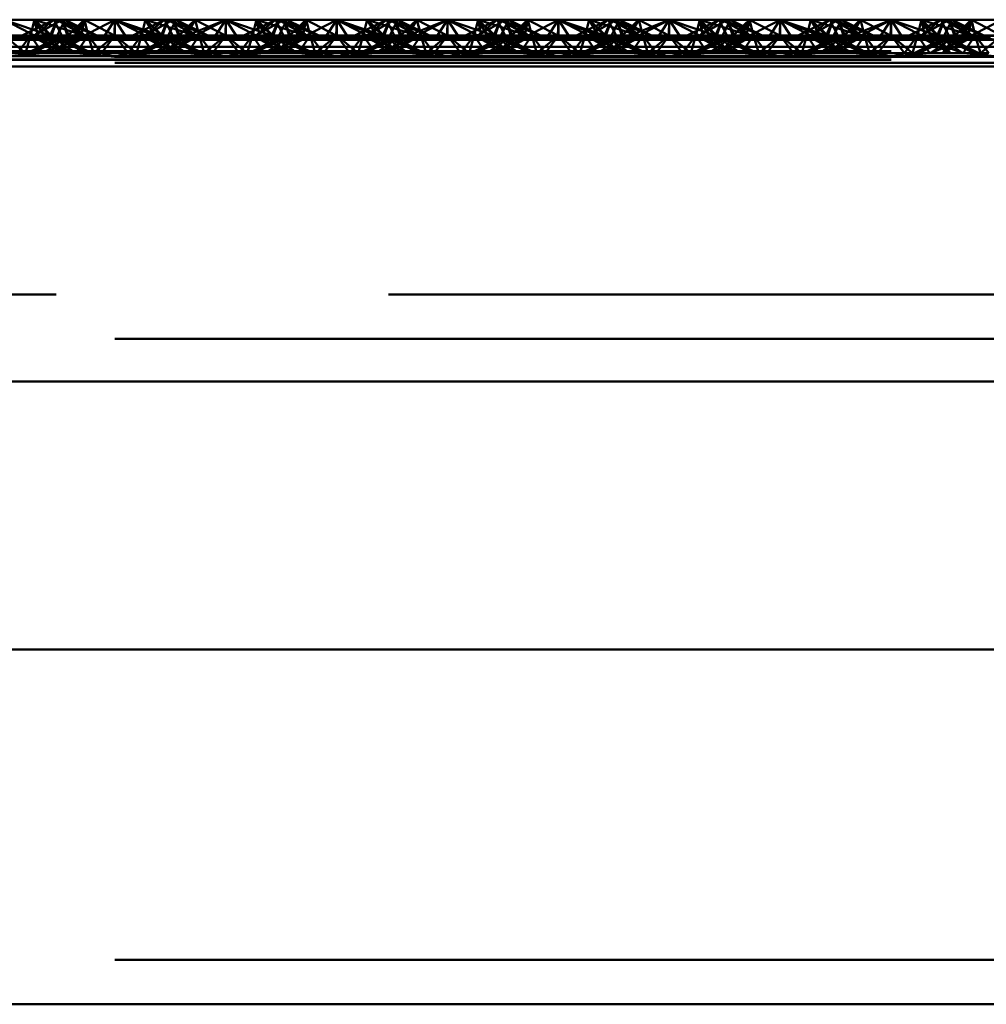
# Paper-space layout 'Layout1' of a CAD drawing. Extents: x -2 to 1033, y -36 to 596.
# Tile 174 of 256: x 373.79 to 375.97, y 439.59 to 441.8. Entities that reach past the tile are written whole.
import ezdxf

# ---------------------------------------------------------------- set-up
doc = ezdxf.new("R2010")
doc.units = 0
doc.linetypes.add('ACAD_ISO02W100', pattern=[15, 12, -3])
doc.linetypes.add('ACAD_ISO04W100', pattern=[30.5, 24, -3, 0.5, -3])
doc.layers.add('SS_ZEBRIKY', color=24, linetype='CONTINUOUS', lineweight=50)
doc.layers.add('SS_ZTUŽENÍ STĚNY', color=203, linetype='CONTINUOUS', lineweight=50)

psp = doc.layouts.get("Layout1")

# ---------------------------------------------------------------- linework, layer by layer
at = {"layer": 'SS_ZEBRIKY', "color": 3, "linetype": 'ACAD_ISO02W100', "ltscale": 0.25}
for p, q in [((373.7563, 441.8048), (373.833, 441.7648)), ((373.8253, 441.8048), (373.8163, 441.769)), ((373.8869, 441.8048), (373.8248, 441.769)), ((373.8248, 441.769), (373.8684, 441.8048)), ((373.8253, 441.8048), (373.833, 441.7648)), ((373.8253, 441.8048), (373.8466, 441.7682)), ((373.8253, 441.8048), (373.8634, 441.769)), ((373.8758, 441.8048), (373.8603, 441.769)), ((373.8758, 441.8048), (373.8634, 441.769)), ((373.8684, 441.8048), (373.8863, 441.769)), ((373.8758, 441.8048), (373.9369, 441.769)), ((373.8758, 441.8048), (373.9389, 441.769)), ((373.8758, 441.8048), (373.9658, 441.769)), ((373.8763, 441.769), (373.8942, 441.8048)), ((373.8869, 441.8048), (373.901, 441.769)), ((373.8869, 441.8048), (373.9024, 441.769)), ((373.9389, 441.769), (373.8942, 441.8048)), ((373.9658, 441.769), (373.8942, 441.8048)), ((373.9374, 441.8048), (373.901, 441.769)), ((373.9374, 441.8048), (373.9463, 441.769)), ((373.9374, 441.8048), (374.0053, 441.769)), ((374.0063, 441.8048), (374.0053, 441.769)), ((374.0063, 441.8048), (374.1099, 441.769)), ((374.0063, 441.8048), (374.0063, 441.769)), ((374.1184, 441.8048), (374.0469, 441.769)), ((374.0663, 441.769), (374.0753, 441.8048)), ((374.0743, 441.769), (374.1369, 441.8048)), ((374.0743, 441.769), (374.1184, 441.8048)), ((374.0748, 441.769), (374.1369, 441.8048)), ((374.0748, 441.769), (374.1184, 441.8048)), ((374.1099, 441.769), (374.0753, 441.8048)), ((374.1869, 441.769), (374.0753, 441.8048)), ((374.1103, 441.769), (374.1258, 441.8048)), ((374.1184, 441.8048), (374.1313, 441.779)), ((374.1869, 441.769), (374.1258, 441.8048)), ((374.2158, 441.769), (374.1258, 441.8048)), ((374.1263, 441.769), (374.1442, 441.8048)), ((374.1493, 441.769), (374.1369, 441.8048)), ((374.1401, 441.7966), (374.1369, 441.8048)), ((374.1524, 441.769), (374.1369, 441.8048)), ((374.1369, 441.8048), (374.1403, 441.797)), ((374.1493, 441.769), (374.1874, 441.8048)), ((374.1661, 441.7682), (374.2563, 441.8048)), ((374.1661, 441.7682), (374.1874, 441.8048)), ((374.1796, 441.7648), (374.2563, 441.8048)), ((374.1963, 441.769), (374.1874, 441.8048)), ((374.1936, 441.7801), (374.1874, 441.8048)), ((374.2563, 441.8048), (374.2303, 441.7648)), ((374.2563, 441.8048), (374.2824, 441.7648)), ((374.2563, 441.8048), (374.333, 441.7648)), ((374.2563, 441.8048), (374.2563, 441.769)), ((374.3253, 441.8048), (374.3163, 441.769)), ((374.3869, 441.8048), (374.3248, 441.769)), ((374.3248, 441.769), (374.3684, 441.8048)), ((374.3253, 441.8048), (374.333, 441.7648)), ((374.3253, 441.8048), (374.3466, 441.7682)), ((374.3253, 441.8048), (374.3634, 441.769)), ((374.3758, 441.8048), (374.3603, 441.769)), ((374.3758, 441.8048), (374.3634, 441.769)), ((374.3684, 441.8048), (374.3863, 441.769)), ((374.3758, 441.8048), (374.4369, 441.769)), ((374.3758, 441.8048), (374.4389, 441.769)), ((374.3758, 441.8048), (374.4658, 441.769)), ((374.3813, 441.779), (374.3942, 441.8048)), ((374.3869, 441.8048), (374.401, 441.769)), ((374.3869, 441.8048), (374.4024, 441.769)), ((374.4389, 441.769), (374.3942, 441.8048)), ((374.4658, 441.769), (374.3942, 441.8048)), ((374.4374, 441.8048), (374.401, 441.769)), ((374.4374, 441.8048), (374.4463, 441.769)), ((374.4374, 441.8048), (374.5053, 441.769)), ((374.5063, 441.8048), (374.5053, 441.769)), ((374.5063, 441.8048), (374.6099, 441.769)), ((374.5063, 441.8048), (374.5063, 441.769)), ((374.6184, 441.8048), (374.5469, 441.769)), ((374.5663, 441.769), (374.5753, 441.8048)), ((374.5743, 441.769), (374.6369, 441.8048)), ((374.5743, 441.769), (374.6184, 441.8048)), ((374.5748, 441.769), (374.6369, 441.8048)), ((374.5748, 441.769), (374.6184, 441.8048)), ((374.6099, 441.769), (374.5753, 441.8048)), ((374.6869, 441.769), (374.5753, 441.8048)), ((374.6103, 441.769), (374.6258, 441.8048)), ((374.6184, 441.8048), (374.6313, 441.779)), ((374.6869, 441.769), (374.6258, 441.8048)), ((374.7158, 441.769), (374.6258, 441.8048)), ((374.6263, 441.769), (374.6442, 441.8048)), ((374.6493, 441.769), (374.6369, 441.8048)), ((374.6401, 441.7966), (374.6369, 441.8048)), ((374.6524, 441.769), (374.6369, 441.8048)), ((374.6369, 441.8048), (374.6403, 441.797)), ((374.6493, 441.769), (374.6874, 441.8048)), ((374.6661, 441.7682), (374.7563, 441.8048)), ((374.6661, 441.7682), (374.6874, 441.8048)), ((374.6796, 441.7648), (374.7563, 441.8048)), ((374.6963, 441.769), (374.6874, 441.8048)), ((374.6936, 441.7801), (374.6874, 441.8048)), ((374.7563, 441.8048), (374.7303, 441.7648)), ((374.7563, 441.8048), (374.7824, 441.7648)), ((374.7563, 441.8048), (374.833, 441.7648)), ((374.7563, 441.8048), (374.7563, 441.769)), ((374.8253, 441.8048), (374.8163, 441.769)), ((374.8869, 441.8048), (374.8248, 441.769)), ((374.8248, 441.769), (374.8684, 441.8048)), ((374.8253, 441.8048), (374.833, 441.7648)), ((374.8253, 441.8048), (374.8466, 441.7682)), ((374.8253, 441.8048), (374.8634, 441.769)), ((374.8758, 441.8048), (374.8603, 441.769)), ((374.8758, 441.8048), (374.8634, 441.769)), ((374.8684, 441.8048), (374.8863, 441.769)), ((374.8758, 441.8048), (374.9369, 441.769)), ((374.8758, 441.8048), (374.9389, 441.769)), ((374.8758, 441.8048), (374.9658, 441.769)), ((374.8763, 441.769), (374.8942, 441.8048)), ((374.8869, 441.8048), (374.901, 441.769)), ((374.8869, 441.8048), (374.9024, 441.769)), ((374.9389, 441.769), (374.8942, 441.8048)), ((374.9658, 441.769), (374.8942, 441.8048)), ((374.9374, 441.8048), (374.901, 441.769)), ((374.9374, 441.8048), (374.9463, 441.769)), ((374.9374, 441.8048), (375.0053, 441.769)), ((375.0063, 441.8048), (375.0053, 441.769)), ((375.0063, 441.8048), (375.1099, 441.769)), ((375.0063, 441.8048), (375.0063, 441.769)), ((375.1184, 441.8048), (375.0469, 441.769)), ((375.0663, 441.769), (375.0753, 441.8048)), ((375.0743, 441.769), (375.1369, 441.8048)), ((375.0743, 441.769), (375.1184, 441.8048)), ((375.0748, 441.769), (375.1369, 441.8048)), ((375.0748, 441.769), (375.1184, 441.8048)), ((375.1099, 441.769), (375.0753, 441.8048)), ((375.1869, 441.769), (375.0753, 441.8048)), ((375.1103, 441.769), (375.1258, 441.8048)), ((375.1184, 441.8048), (375.1313, 441.779)), ((375.1869, 441.769), (375.1258, 441.8048)), ((375.2158, 441.769), (375.1258, 441.8048)), ((375.1263, 441.769), (375.1442, 441.8048)), ((375.1493, 441.769), (375.1369, 441.8048)), ((375.1401, 441.7966), (375.1369, 441.8048)), ((375.1524, 441.769), (375.1369, 441.8048)), ((375.1369, 441.8048), (375.1403, 441.797)), ((375.1493, 441.769), (375.1874, 441.8048)), ((375.1661, 441.7682), (375.2563, 441.8048)), ((375.1661, 441.7682), (375.1874, 441.8048)), ((375.1796, 441.7648), (375.2563, 441.8048)), ((375.1963, 441.769), (375.1874, 441.8048)), ((375.1936, 441.7801), (375.1874, 441.8048)), ((375.2563, 441.8048), (375.2303, 441.7648)), ((375.2563, 441.8048), (375.2824, 441.7648)), ((375.2563, 441.8048), (375.333, 441.7648)), ((375.2563, 441.8048), (375.2563, 441.769)), ((375.3253, 441.8048), (375.3163, 441.769)), ((375.3869, 441.8048), (375.3248, 441.769)), ((375.3248, 441.769), (375.3684, 441.8048)), ((375.3253, 441.8048), (375.333, 441.7648)), ((375.3253, 441.8048), (375.3466, 441.7682)), ((375.3253, 441.8048), (375.3634, 441.769)), ((375.3758, 441.8048), (375.3603, 441.769)), ((375.3758, 441.8048), (375.3634, 441.769)), ((375.3684, 441.8048), (375.3863, 441.769)), ((375.3758, 441.8048), (375.4369, 441.769)), ((375.3758, 441.8048), (375.4389, 441.769)), ((375.3758, 441.8048), (375.4658, 441.769)), ((375.3763, 441.769), (375.3942, 441.8048)), ((375.3869, 441.8048), (375.401, 441.769)), ((375.3869, 441.8048), (375.4024, 441.769)), ((375.4389, 441.769), (375.3942, 441.8048)), ((375.4658, 441.769), (375.3942, 441.8048)), ((375.4374, 441.8048), (375.401, 441.769)), ((375.4374, 441.8048), (375.4463, 441.769)), ((375.4374, 441.8048), (375.5053, 441.769)), ((375.5063, 441.8048), (375.5053, 441.769)), ((375.6099, 441.769), (375.5063, 441.8048)), ((375.5063, 441.8048), (375.5063, 441.769)), ((375.6184, 441.8048), (375.5469, 441.769)), ((375.5663, 441.769), (375.5753, 441.8048)), ((375.6369, 441.8048), (375.5743, 441.769)), ((375.5743, 441.769), (375.6184, 441.8048)), ((375.5748, 441.769), (375.6369, 441.8048)), ((375.5748, 441.769), (375.6184, 441.8048)), ((375.6099, 441.769), (375.5753, 441.8048)), ((375.6869, 441.769), (375.5753, 441.8048)), ((375.6103, 441.769), (375.6258, 441.8048)), ((375.6184, 441.8048), (375.6313, 441.779)), ((375.6869, 441.769), (375.6258, 441.8048)), ((375.7158, 441.769), (375.6258, 441.8048)), ((375.6263, 441.769), (375.6442, 441.8048)), ((375.6493, 441.769), (375.6369, 441.8048)), ((375.6401, 441.7966), (375.6369, 441.8048)), ((375.6369, 441.8048), (375.6403, 441.797)), ((375.6524, 441.769), (375.6369, 441.8048)), ((375.6493, 441.769), (375.6874, 441.8048)), ((375.6661, 441.7682), (375.7563, 441.8048)), ((375.6661, 441.7682), (375.6874, 441.8048)), ((375.6796, 441.7648), (375.7563, 441.8048)), ((375.6963, 441.769), (375.6874, 441.8048)), ((375.6936, 441.7801), (375.6874, 441.8048)), ((375.7563, 441.8048), (375.7303, 441.7648)), ((375.7824, 441.7648), (375.7563, 441.8048)), ((375.7563, 441.8048), (375.833, 441.7648)), ((375.7563, 441.769), (375.7563, 441.8048)), ((375.8253, 441.8048), (375.8163, 441.769)), ((375.8869, 441.8048), (375.8248, 441.769)), ((375.8248, 441.769), (375.8684, 441.8048)), ((375.833, 441.7648), (375.8253, 441.8048)), ((375.8253, 441.8048), (375.8466, 441.7682)), ((375.8253, 441.8048), (375.8634, 441.769)), ((375.8758, 441.8048), (375.8603, 441.769)), ((375.8758, 441.8048), (375.8634, 441.769)), ((375.8684, 441.8048), (375.8863, 441.769)), ((375.8758, 441.8048), (375.9369, 441.769)), ((375.8758, 441.8048), (375.9389, 441.769)), ((375.8758, 441.8048), (375.9658, 441.769)), ((375.8763, 441.769), (375.8942, 441.8048)), ((375.8869, 441.8048), (375.901, 441.769)), ((375.8869, 441.8048), (375.9024, 441.769)), ((375.9389, 441.769), (375.8942, 441.8048)), ((375.9658, 441.769), (375.8942, 441.8048)), ((375.9374, 441.8048), (375.901, 441.769)), ((375.9374, 441.8048), (375.9463, 441.769)), ((375.9374, 441.8048), (376.0053, 441.769)), ((373.8226, 441.7819), (373.8599, 441.769)), ((373.8393, 441.7903), (373.8599, 441.769)), ((373.8516, 441.7964), (373.9369, 441.769)), ((374.151, 441.769), (374.1401, 441.7966)), ((374.151, 441.769), (374.1728, 441.7905)), ((374.1963, 441.769), (374.1936, 441.7801)), ((374.3226, 441.7819), (374.3599, 441.769)), ((374.3393, 441.7903), (374.3599, 441.769)), ((374.3516, 441.7964), (374.4369, 441.769)), ((374.651, 441.769), (374.6401, 441.7966)), ((374.6403, 441.797), (374.6524, 441.769)), ((374.651, 441.769), (374.6728, 441.7905)), ((374.6963, 441.769), (374.6936, 441.7801)), ((374.8226, 441.7819), (374.8599, 441.769)), ((374.8393, 441.7903), (374.8599, 441.769)), ((374.8516, 441.7964), (374.9369, 441.769)), ((375.151, 441.769), (375.1401, 441.7966)), ((375.1403, 441.797), (375.1524, 441.769)), ((375.151, 441.769), (375.1728, 441.7905)), ((375.1963, 441.769), (375.1936, 441.7801)), ((375.3226, 441.7819), (375.3599, 441.769)), ((375.3393, 441.7903), (375.3599, 441.769)), ((375.3516, 441.7964), (375.4369, 441.769)), ((375.651, 441.769), (375.6401, 441.7966)), ((375.6403, 441.797), (375.6524, 441.769)), ((375.6728, 441.7905), (375.651, 441.769)), ((375.6963, 441.769), (375.6936, 441.7801)), ((375.8226, 441.7819), (375.8599, 441.769)), ((375.8393, 441.7903), (375.8599, 441.769)), ((375.8516, 441.7964), (375.9369, 441.769)), ((373.7563, 441.769), (373.8048, 441.729)), ((373.7563, 441.7595), (373.833, 441.7648)), ((373.8163, 441.769), (373.7863, 441.729)), ((373.8163, 441.769), (373.8048, 441.729)), ((373.8083, 441.729), (373.9024, 441.769)), ((373.8863, 441.769), (373.8083, 441.729)), ((373.8163, 441.769), (373.8344, 441.7424)), ((373.8163, 441.769), (373.8903, 441.729)), ((373.8163, 441.769), (373.8559, 441.7534)), ((373.9024, 441.769), (373.8183, 441.729)), ((373.8863, 441.769), (373.8183, 441.729)), ((373.833, 441.7648), (373.8466, 441.7682)), ((373.8448, 441.729), (373.9463, 441.769)), ((373.8448, 441.729), (373.9024, 441.769)), ((373.8634, 441.769), (373.8466, 441.7682)), ((373.8603, 441.769), (373.8903, 441.729)), ((373.8603, 441.769), (373.8713, 441.7613)), ((373.8603, 441.769), (373.9444, 441.729)), ((373.9543, 441.729), (373.8603, 441.769)), ((373.8713, 441.7613), (373.9179, 441.729)), ((373.9463, 441.769), (373.8724, 441.729)), ((373.9024, 441.769), (373.8724, 441.729)), ((373.8763, 441.769), (373.9444, 441.729)), ((373.8813, 441.7665), (373.8763, 441.769)), ((373.9543, 441.729), (373.8813, 441.7665)), ((373.9024, 441.769), (373.8993, 441.769)), ((373.9463, 441.769), (373.9024, 441.769)), ((373.9161, 441.7682), (374.0966, 441.7682)), ((373.9463, 441.769), (373.9192, 441.729)), ((373.9463, 441.769), (373.9579, 441.729)), ((373.9463, 441.769), (373.9764, 441.729)), ((374.0063, 441.769), (373.9463, 441.769)), ((374.0063, 441.769), (373.9579, 441.729)), ((373.9764, 441.729), (374.0063, 441.769)), ((374.0063, 441.769), (374.0363, 441.729)), ((374.0063, 441.769), (374.0548, 441.729)), ((374.0663, 441.769), (374.0063, 441.769)), ((374.0363, 441.729), (374.0663, 441.769)), ((374.0548, 441.729), (374.0663, 441.769)), ((374.1313, 441.7665), (374.0583, 441.729)), ((374.1382, 441.763), (374.0583, 441.729)), ((374.0663, 441.769), (374.0935, 441.729)), ((374.1403, 441.729), (374.0663, 441.769)), ((374.0663, 441.769), (374.1679, 441.729)), ((374.1103, 441.769), (374.0663, 441.769)), ((374.0683, 441.729), (374.1524, 441.769)), ((374.1363, 441.769), (374.0683, 441.729)), ((374.0948, 441.729), (374.1413, 441.7613)), ((374.1403, 441.729), (374.1103, 441.769)), ((374.1103, 441.769), (374.1679, 441.729)), ((374.1944, 441.729), (374.1103, 441.769)), ((374.1103, 441.769), (374.2043, 441.729)), ((374.1134, 441.769), (374.1103, 441.769)), ((374.1224, 441.729), (374.1963, 441.769)), ((374.1224, 441.729), (374.1524, 441.769)), ((374.1944, 441.729), (374.1263, 441.769)), ((374.2043, 441.729), (374.1263, 441.769)), ((374.1313, 441.779), (374.1363, 441.769)), ((374.1363, 441.769), (374.1313, 441.7665)), ((374.1524, 441.769), (374.1382, 441.763)), ((374.1413, 441.7613), (374.1524, 441.769)), ((374.1493, 441.769), (374.1661, 441.7682)), ((374.1568, 441.7534), (374.1963, 441.769)), ((374.1661, 441.7682), (374.1796, 441.7648)), ((374.1783, 441.7424), (374.1963, 441.769)), ((374.1796, 441.7648), (374.2563, 441.7595)), ((374.2079, 441.729), (374.1963, 441.769)), ((374.1963, 441.769), (374.2264, 441.729)), ((374.2079, 441.729), (374.2563, 441.769)), ((374.2563, 441.769), (374.2264, 441.729)), ((374.2303, 441.7648), (374.2563, 441.7595)), ((374.2563, 441.769), (374.2863, 441.729)), ((374.2563, 441.769), (374.3048, 441.729)), ((374.2563, 441.7595), (374.333, 441.7648)), ((374.2824, 441.7648), (374.2563, 441.7595)), ((374.3163, 441.769), (374.2863, 441.729)), ((374.3163, 441.769), (374.3048, 441.729)), ((374.3083, 441.729), (374.4024, 441.769)), ((374.3863, 441.769), (374.3083, 441.729)), ((374.3163, 441.769), (374.3344, 441.7424)), ((374.3163, 441.769), (374.3903, 441.729)), ((374.3163, 441.769), (374.3559, 441.7534)), ((374.4024, 441.769), (374.3183, 441.729)), ((374.3863, 441.769), (374.3183, 441.729)), ((374.333, 441.7648), (374.3466, 441.7682)), ((374.3448, 441.729), (374.4463, 441.769)), ((374.3448, 441.729), (374.4024, 441.769)), ((374.3634, 441.769), (374.3466, 441.7682)), ((374.3603, 441.769), (374.3903, 441.729)), ((374.3603, 441.769), (374.3713, 441.7613)), ((374.3603, 441.769), (374.4444, 441.729)), ((374.3745, 441.763), (374.3603, 441.769)), ((374.3713, 441.7613), (374.4179, 441.729)), ((374.4463, 441.769), (374.3724, 441.729)), ((374.4024, 441.769), (374.3724, 441.729)), ((374.4543, 441.729), (374.3745, 441.763)), ((374.3763, 441.769), (374.3813, 441.779)), ((374.3763, 441.769), (374.4444, 441.729)), ((374.3813, 441.7665), (374.3763, 441.769)), ((374.4543, 441.729), (374.3813, 441.7665)), ((374.4024, 441.769), (374.3993, 441.769)), ((374.4463, 441.769), (374.4024, 441.769)), ((374.4161, 441.7682), (374.5966, 441.7682)), ((374.4463, 441.769), (374.4192, 441.729)), ((374.4463, 441.769), (374.4579, 441.729)), ((374.4463, 441.769), (374.4764, 441.729)), ((374.5063, 441.769), (374.4463, 441.769)), ((374.5063, 441.769), (374.4579, 441.729)), ((374.4764, 441.729), (374.5063, 441.769)), ((374.5063, 441.769), (374.5363, 441.729)), ((374.5063, 441.769), (374.5548, 441.729)), ((374.5663, 441.769), (374.5063, 441.769)), ((374.5363, 441.729), (374.5663, 441.769)), ((374.5548, 441.729), (374.5663, 441.769)), ((374.6524, 441.769), (374.5583, 441.729)), ((374.6313, 441.7665), (374.5583, 441.729)), ((374.5663, 441.769), (374.5935, 441.729)), ((374.6403, 441.729), (374.5663, 441.769)), ((374.5663, 441.769), (374.6679, 441.729)), ((374.6103, 441.769), (374.5663, 441.769)), ((374.5683, 441.729), (374.6524, 441.769)), ((374.6363, 441.769), (374.5683, 441.729)), ((374.5948, 441.729), (374.6413, 441.7613)), ((374.6403, 441.729), (374.6103, 441.769)), ((374.6103, 441.769), (374.6679, 441.729)), ((374.6944, 441.729), (374.6103, 441.769)), ((374.6103, 441.769), (374.7043, 441.729)), ((374.6134, 441.769), (374.6103, 441.769)), ((374.6224, 441.729), (374.6963, 441.769)), ((374.6224, 441.729), (374.6524, 441.769)), ((374.6944, 441.729), (374.6263, 441.769)), ((374.7043, 441.729), (374.6263, 441.769)), ((374.6313, 441.779), (374.6363, 441.769)), ((374.6363, 441.769), (374.6313, 441.7665)), ((374.6413, 441.7613), (374.6524, 441.769)), ((374.6661, 441.7682), (374.6493, 441.769)), ((374.6568, 441.7534), (374.6963, 441.769)), ((374.6796, 441.7648), (374.6661, 441.7682)), ((374.6783, 441.7424), (374.6963, 441.769)), ((374.7563, 441.7595), (374.6796, 441.7648)), ((374.7079, 441.729), (374.6963, 441.769)), ((374.6963, 441.769), (374.7264, 441.729)), ((374.7079, 441.729), (374.7563, 441.769)), ((374.7563, 441.769), (374.7264, 441.729)), ((374.7303, 441.7648), (374.7563, 441.7595)), ((374.7563, 441.769), (374.7863, 441.729)), ((374.7563, 441.769), (374.8048, 441.729)), ((374.7563, 441.7595), (374.833, 441.7648)), ((374.7824, 441.7648), (374.7563, 441.7595)), ((374.8163, 441.769), (374.7863, 441.729)), ((374.8163, 441.769), (374.8048, 441.729)), ((374.8083, 441.729), (374.9024, 441.769)), ((374.8863, 441.769), (374.8083, 441.729)), ((374.8163, 441.769), (374.8344, 441.7424)), ((374.8163, 441.769), (374.8903, 441.729)), ((374.8163, 441.769), (374.8559, 441.7534)), ((374.9024, 441.769), (374.8183, 441.729)), ((374.8863, 441.769), (374.8183, 441.729)), ((374.833, 441.7648), (374.8466, 441.7682)), ((374.8448, 441.729), (374.9463, 441.769)), ((374.8448, 441.729), (374.9024, 441.769)), ((374.8634, 441.769), (374.8466, 441.7682)), ((374.8603, 441.769), (374.8903, 441.729)), ((374.8603, 441.769), (374.8713, 441.7613)), ((374.8603, 441.769), (374.9444, 441.729)), ((374.8745, 441.763), (374.8603, 441.769)), ((374.8713, 441.7613), (374.9179, 441.729)), ((374.9463, 441.769), (374.8724, 441.729)), ((374.9024, 441.769), (374.8724, 441.729)), ((374.9543, 441.729), (374.8745, 441.763)), ((374.8763, 441.769), (374.9444, 441.729)), ((374.8813, 441.7665), (374.8763, 441.769)), ((374.9543, 441.729), (374.8813, 441.7665)), ((374.9024, 441.769), (374.8993, 441.769)), ((374.9463, 441.769), (374.9024, 441.769)), ((374.9161, 441.7682), (375.0966, 441.7682)), ((374.9463, 441.769), (374.9192, 441.729)), ((374.9463, 441.769), (374.9579, 441.729)), ((374.9463, 441.769), (374.9764, 441.729)), ((375.0063, 441.769), (374.9463, 441.769)), ((375.0063, 441.769), (374.9579, 441.729)), ((374.9764, 441.729), (375.0063, 441.769)), ((375.0063, 441.769), (375.0363, 441.729)), ((375.0063, 441.769), (375.0548, 441.729)), ((375.0663, 441.769), (375.0063, 441.769)), ((375.0363, 441.729), (375.0663, 441.769)), ((375.0548, 441.729), (375.0663, 441.769)), ((375.1313, 441.7665), (375.0583, 441.729)), ((375.1382, 441.763), (375.0583, 441.729)), ((375.0663, 441.769), (375.0935, 441.729)), ((375.1403, 441.729), (375.0663, 441.769)), ((375.0663, 441.769), (375.1679, 441.729)), ((375.1103, 441.769), (375.0663, 441.769)), ((375.0683, 441.729), (375.1524, 441.769)), ((375.1363, 441.769), (375.0683, 441.729)), ((375.0948, 441.729), (375.1413, 441.7613)), ((375.1403, 441.729), (375.1103, 441.769)), ((375.1103, 441.769), (375.1679, 441.729)), ((375.1944, 441.729), (375.1103, 441.769)), ((375.1103, 441.769), (375.2043, 441.729)), ((375.1134, 441.769), (375.1103, 441.769)), ((375.1224, 441.729), (375.1963, 441.769)), ((375.1224, 441.729), (375.1524, 441.769)), ((375.1944, 441.729), (375.1263, 441.769)), ((375.2043, 441.729), (375.1263, 441.769)), ((375.1313, 441.779), (375.1363, 441.769)), ((375.1363, 441.769), (375.1313, 441.7665)), ((375.1524, 441.769), (375.1382, 441.763)), ((375.1413, 441.7613), (375.1524, 441.769)), ((375.1493, 441.769), (375.1661, 441.7682)), ((375.1568, 441.7534), (375.1963, 441.769)), ((375.1661, 441.7682), (375.1796, 441.7648)), ((375.1783, 441.7424), (375.1963, 441.769)), ((375.1796, 441.7648), (375.2563, 441.7595)), ((375.2079, 441.729), (375.1963, 441.769)), ((375.1963, 441.769), (375.2264, 441.729)), ((375.2079, 441.729), (375.2563, 441.769)), ((375.2563, 441.769), (375.2264, 441.729)), ((375.2303, 441.7648), (375.2563, 441.7595)), ((375.2563, 441.769), (375.2863, 441.729)), ((375.2563, 441.769), (375.3048, 441.729)), ((375.2563, 441.7595), (375.333, 441.7648)), ((375.2824, 441.7648), (375.2563, 441.7595)), ((375.2863, 441.729), (375.3163, 441.769)), ((375.3163, 441.769), (375.3048, 441.729)), ((375.3083, 441.729), (375.4024, 441.769)), ((375.3863, 441.769), (375.3083, 441.729)), ((375.3163, 441.769), (375.3344, 441.7424)), ((375.3163, 441.769), (375.3903, 441.729)), ((375.3163, 441.769), (375.3559, 441.7534)), ((375.4024, 441.769), (375.3183, 441.729)), ((375.3863, 441.769), (375.3183, 441.729)), ((375.333, 441.7648), (375.3466, 441.7682)), ((375.3448, 441.729), (375.4463, 441.769)), ((375.3448, 441.729), (375.4024, 441.769)), ((375.3634, 441.769), (375.3466, 441.7682)), ((375.3603, 441.769), (375.3903, 441.729)), ((375.3603, 441.769), (375.3713, 441.7613)), ((375.3603, 441.769), (375.4444, 441.729)), ((375.3745, 441.763), (375.3603, 441.769)), ((375.3713, 441.7613), (375.4179, 441.729)), ((375.4463, 441.769), (375.3724, 441.729)), ((375.4024, 441.769), (375.3724, 441.729)), ((375.4543, 441.729), (375.3745, 441.763)), ((375.3763, 441.769), (375.4444, 441.729)), ((375.3813, 441.7665), (375.3763, 441.769)), ((375.4543, 441.729), (375.3813, 441.7665)), ((375.4024, 441.769), (375.3993, 441.769)), ((375.4463, 441.769), (375.4024, 441.769)), ((375.4161, 441.7682), (375.5966, 441.7682)), ((375.4463, 441.769), (375.4192, 441.729)), ((375.4463, 441.769), (375.4579, 441.729)), ((375.4463, 441.769), (375.4764, 441.729)), ((375.5063, 441.769), (375.4463, 441.769)), ((375.5063, 441.769), (375.4579, 441.729)), ((375.4764, 441.729), (375.5063, 441.769)), ((375.5363, 441.729), (375.5063, 441.769)), ((375.5548, 441.729), (375.5063, 441.769)), ((375.5663, 441.769), (375.5063, 441.769)), ((375.5363, 441.729), (375.5663, 441.769)), ((375.5548, 441.729), (375.5663, 441.769)), ((375.6313, 441.7665), (375.5583, 441.729)), ((375.6382, 441.763), (375.5583, 441.729)), ((375.5663, 441.769), (375.5935, 441.729)), ((375.6403, 441.729), (375.5663, 441.769)), ((375.5663, 441.769), (375.6679, 441.729)), ((375.6103, 441.769), (375.5663, 441.769)), ((375.5683, 441.729), (375.6524, 441.769)), ((375.5683, 441.729), (375.6363, 441.769)), ((375.5948, 441.729), (375.6413, 441.7613)), ((375.6403, 441.729), (375.6103, 441.769)), ((375.6103, 441.769), (375.6679, 441.729)), ((375.6944, 441.729), (375.6103, 441.769)), ((375.6103, 441.769), (375.7043, 441.729)), ((375.6134, 441.769), (375.6103, 441.769)), ((375.6224, 441.729), (375.6963, 441.769)), ((375.6224, 441.729), (375.6524, 441.769)), ((375.6944, 441.729), (375.6263, 441.769)), ((375.7043, 441.729), (375.6263, 441.769)), ((375.6313, 441.779), (375.6363, 441.769)), ((375.6363, 441.769), (375.6313, 441.7665)), ((375.6524, 441.769), (375.6382, 441.763)), ((375.6413, 441.7613), (375.6524, 441.769)), ((375.6493, 441.769), (375.6661, 441.7682)), ((375.6568, 441.7534), (375.6963, 441.769)), ((375.6661, 441.7682), (375.6796, 441.7648)), ((375.6783, 441.7424), (375.6963, 441.769)), ((375.6796, 441.7648), (375.7563, 441.7595)), ((375.7079, 441.729), (375.6963, 441.769)), ((375.6963, 441.769), (375.7264, 441.729)), ((375.7079, 441.729), (375.7563, 441.769)), ((375.7264, 441.729), (375.7563, 441.769)), ((375.7303, 441.7648), (375.7563, 441.7595)), ((375.7563, 441.769), (375.7863, 441.729)), ((375.7563, 441.769), (375.8048, 441.729)), ((375.7563, 441.7595), (375.833, 441.7648)), ((375.7563, 441.7595), (375.7824, 441.7648)), ((375.7863, 441.729), (375.8163, 441.769)), ((375.8048, 441.729), (375.8163, 441.769)), ((375.8083, 441.729), (375.9024, 441.769)), ((375.8863, 441.769), (375.8083, 441.729)), ((375.8163, 441.769), (375.8344, 441.7424)), ((375.8163, 441.769), (375.8903, 441.729)), ((375.8163, 441.769), (375.8559, 441.7534)), ((375.9024, 441.769), (375.8183, 441.729)), ((375.8863, 441.769), (375.8183, 441.729)), ((375.833, 441.7648), (375.8466, 441.7682)), ((375.8448, 441.729), (375.9463, 441.769)), ((375.8448, 441.729), (375.9024, 441.769)), ((375.8634, 441.769), (375.8466, 441.7682)), ((375.8603, 441.769), (375.8903, 441.729)), ((375.8603, 441.769), (375.8713, 441.7613)), ((375.8603, 441.769), (375.9444, 441.729)), ((375.8745, 441.763), (375.8603, 441.769)), ((375.8713, 441.7613), (375.9179, 441.729)), ((375.9463, 441.769), (375.8724, 441.729)), ((375.9024, 441.769), (375.8724, 441.729)), ((375.9543, 441.729), (375.8745, 441.763)), ((375.8763, 441.769), (375.9444, 441.729)), ((375.8813, 441.7665), (375.8763, 441.769)), ((375.9543, 441.729), (375.8813, 441.7665)), ((375.9024, 441.769), (375.8993, 441.769)), ((375.9463, 441.769), (375.9024, 441.769)), ((375.9161, 441.7682), (376.0966, 441.7682)), ((375.9192, 441.729), (375.9463, 441.769)), ((375.9463, 441.769), (375.9579, 441.729)), ((375.9764, 441.729), (375.9463, 441.769)), ((376.0063, 441.769), (375.9463, 441.769)), ((375.9579, 441.729), (376.0063, 441.769)), ((373.8344, 441.7424), (373.8435, 441.729)), ((373.8559, 441.7534), (373.9179, 441.729)), ((374.0948, 441.729), (374.1568, 441.7534)), ((374.1692, 441.729), (374.1783, 441.7424)), ((374.3344, 441.7424), (374.3435, 441.729)), ((374.3559, 441.7534), (374.4179, 441.729)), ((374.5948, 441.729), (374.6568, 441.7534)), ((374.6692, 441.729), (374.6783, 441.7424)), ((374.8344, 441.7424), (374.8435, 441.729)), ((374.8559, 441.7534), (374.9179, 441.729)), ((375.0948, 441.729), (375.1568, 441.7534)), ((375.1692, 441.729), (375.1783, 441.7424)), ((375.3344, 441.7424), (375.3435, 441.729)), ((375.3559, 441.7534), (375.4179, 441.729)), ((375.5948, 441.729), (375.6568, 441.7534)), ((375.6692, 441.729), (375.6783, 441.7424)), ((375.8344, 441.7424), (375.8435, 441.729)), ((375.8559, 441.7534), (375.9179, 441.729)), ((369.0063, 441.734), (377.0063, 441.734)), ((377.0063, 441.7214), (369.0063, 441.7214)), ((369.0063, 441.715), (377.0063, 441.715)), ((369.0063, 441.714), (377.0063, 441.714)), ((373.5935, 441.729), (373.9192, 441.729)), ((373.7563, 441.7214), (373.8435, 441.729)), ((373.9192, 441.729), (374.0063, 441.7214)), ((373.9192, 441.729), (373.9764, 441.729)), ((373.9764, 441.729), (374.0063, 441.7214)), ((373.9764, 441.729), (374.0363, 441.729)), ((374.0935, 441.729), (374.0063, 441.7214)), ((374.0063, 441.7214), (374.0363, 441.729)), ((374.0363, 441.729), (374.0935, 441.729)), ((374.0935, 441.729), (374.4192, 441.729)), ((374.2563, 441.7214), (374.1692, 441.729)), ((374.2264, 441.729), (374.2563, 441.7214)), ((374.2563, 441.7214), (374.3435, 441.729)), ((374.2863, 441.729), (374.2563, 441.7214)), ((374.4192, 441.729), (374.5063, 441.7214)), ((374.4192, 441.729), (374.4764, 441.729)), ((374.4764, 441.729), (374.5063, 441.7214)), ((374.4764, 441.729), (374.5363, 441.729)), ((374.5935, 441.729), (374.5063, 441.7214)), ((374.5063, 441.7214), (374.5363, 441.729)), ((374.5363, 441.729), (374.5935, 441.729)), ((374.5935, 441.729), (374.9192, 441.729)), ((374.7563, 441.7214), (374.6692, 441.729)), ((374.7264, 441.729), (374.7563, 441.7214)), ((374.7563, 441.7214), (374.8435, 441.729)), ((374.7863, 441.729), (374.7563, 441.7214)), ((374.9192, 441.729), (375.0063, 441.7214)), ((374.9192, 441.729), (374.9764, 441.729)), ((374.9764, 441.729), (375.0063, 441.7214)), ((374.9764, 441.729), (375.0363, 441.729)), ((375.0935, 441.729), (375.0063, 441.7214)), ((375.0063, 441.7214), (375.0363, 441.729)), ((375.0363, 441.729), (375.0935, 441.729)), ((375.0935, 441.729), (375.4192, 441.729)), ((375.2563, 441.7214), (375.1692, 441.729)), ((375.2264, 441.729), (375.2563, 441.7214)), ((375.2563, 441.7214), (375.3435, 441.729)), ((375.2863, 441.729), (375.2563, 441.7214)), ((375.4192, 441.729), (375.5063, 441.7214)), ((375.4192, 441.729), (375.4764, 441.729)), ((375.5063, 441.7214), (375.4764, 441.729)), ((375.4764, 441.729), (375.5363, 441.729)), ((375.5935, 441.729), (375.5063, 441.7214)), ((375.5063, 441.7214), (375.5363, 441.729)), ((375.5363, 441.729), (375.5935, 441.729)), ((375.5935, 441.729), (375.9192, 441.729)), ((375.7563, 441.7214), (375.6692, 441.729)), ((375.7264, 441.729), (375.7563, 441.7214)), ((375.7563, 441.7214), (375.8435, 441.729)), ((375.7563, 441.7214), (375.7863, 441.729)), ((375.9192, 441.729), (376.0063, 441.7214)), ((375.9192, 441.729), (375.9764, 441.729)), ((377.0063, 441.7073), (369.0063, 441.7073))]:
    psp.add_line(p, q, dxfattribs=at)
at = {"layer": 'SS_ZEBRIKY', "color": 7, "linetype": 'Continuous', "ltscale": 0.25}
for p, q in [((373.7563, 441.8048), (373.8226, 441.7819)), ((373.8253, 441.8048), (373.7563, 441.8048)), ((373.8684, 441.8048), (373.7969, 441.769)), ((373.8869, 441.8048), (373.8243, 441.769)), ((373.8243, 441.769), (373.8684, 441.8048)), ((373.8253, 441.8048), (373.8393, 441.7903)), ((373.8253, 441.8048), (373.8516, 441.7964)), ((373.8684, 441.8048), (373.8253, 441.8048)), ((373.8869, 441.8048), (373.8684, 441.8048)), ((373.8993, 441.769), (373.8869, 441.8048)), ((373.9374, 441.8048), (373.8869, 441.8048)), ((373.8993, 441.769), (373.9374, 441.8048)), ((373.9161, 441.7682), (373.9374, 441.8048)), ((373.9296, 441.7648), (374.0063, 441.8048)), ((373.9374, 441.8048), (373.9296, 441.7648)), ((374.0063, 441.8048), (373.9374, 441.8048)), ((374.0063, 441.8048), (373.9803, 441.7648)), ((374.0324, 441.7648), (374.0063, 441.8048)), ((374.0063, 441.8048), (374.083, 441.7648)), ((374.0063, 441.8048), (374.0966, 441.7682)), ((374.0753, 441.8048), (374.0063, 441.8048)), ((374.0753, 441.8048), (374.0966, 441.7682)), ((374.0753, 441.8048), (374.1134, 441.769)), ((374.1258, 441.8048), (374.0753, 441.8048)), ((374.1258, 441.8048), (374.1134, 441.769)), ((374.1258, 441.8048), (374.1889, 441.769)), ((374.1442, 441.8048), (374.1258, 441.8048)), ((374.1442, 441.8048), (374.1889, 441.769)), ((374.2158, 441.769), (374.1442, 441.8048)), ((374.1874, 441.8048), (374.1442, 441.8048)), ((374.1728, 441.7905), (374.1874, 441.8048)), ((374.1874, 441.8048), (374.2553, 441.769)), ((374.2563, 441.8048), (374.1874, 441.8048)), ((374.2553, 441.769), (374.2563, 441.8048)), ((374.2563, 441.8048), (374.3226, 441.7819)), ((374.3253, 441.8048), (374.2563, 441.8048)), ((374.3684, 441.8048), (374.2969, 441.769)), ((374.3869, 441.8048), (374.3243, 441.769)), ((374.3243, 441.769), (374.3684, 441.8048)), ((374.3253, 441.8048), (374.3393, 441.7903)), ((374.3253, 441.8048), (374.3516, 441.7964)), ((374.3684, 441.8048), (374.3253, 441.8048)), ((374.3869, 441.8048), (374.3684, 441.8048)), ((374.3993, 441.769), (374.3869, 441.8048)), ((374.4374, 441.8048), (374.3869, 441.8048)), ((374.3993, 441.769), (374.4374, 441.8048)), ((374.4161, 441.7682), (374.4374, 441.8048)), ((374.4296, 441.7648), (374.5063, 441.8048)), ((374.4296, 441.7648), (374.4374, 441.8048)), ((374.5063, 441.8048), (374.4374, 441.8048)), ((374.5063, 441.8048), (374.4803, 441.7648)), ((374.5324, 441.7648), (374.5063, 441.8048)), ((374.5063, 441.8048), (374.583, 441.7648)), ((374.5063, 441.8048), (374.5966, 441.7682)), ((374.5753, 441.8048), (374.5063, 441.8048)), ((374.5753, 441.8048), (374.5966, 441.7682)), ((374.5753, 441.8048), (374.6134, 441.769)), ((374.6258, 441.8048), (374.5753, 441.8048)), ((374.6258, 441.8048), (374.6134, 441.769)), ((374.6258, 441.8048), (374.6889, 441.769)), ((374.6442, 441.8048), (374.6258, 441.8048)), ((374.6442, 441.8048), (374.6889, 441.769)), ((374.7158, 441.769), (374.6442, 441.8048)), ((374.6874, 441.8048), (374.6442, 441.8048)), ((374.6728, 441.7905), (374.6874, 441.8048)), ((374.6874, 441.8048), (374.7553, 441.769)), ((374.7563, 441.8048), (374.6874, 441.8048)), ((374.7553, 441.769), (374.7563, 441.8048)), ((374.7563, 441.8048), (374.8226, 441.7819)), ((374.8253, 441.8048), (374.7563, 441.8048)), ((374.8684, 441.8048), (374.7969, 441.769)), ((374.8869, 441.8048), (374.8243, 441.769)), ((374.8243, 441.769), (374.8684, 441.8048)), ((374.8253, 441.8048), (374.8393, 441.7903)), ((374.8253, 441.8048), (374.8516, 441.7964)), ((374.8684, 441.8048), (374.8253, 441.8048)), ((374.8869, 441.8048), (374.8684, 441.8048)), ((374.8993, 441.769), (374.8869, 441.8048)), ((374.9374, 441.8048), (374.8869, 441.8048)), ((374.8993, 441.769), (374.9374, 441.8048)), ((374.9161, 441.7682), (374.9374, 441.8048)), ((374.9296, 441.7648), (375.0063, 441.8048)), ((374.9296, 441.7648), (374.9374, 441.8048)), ((375.0063, 441.8048), (374.9374, 441.8048)), ((375.0063, 441.8048), (374.9803, 441.7648)), ((375.0324, 441.7648), (375.0063, 441.8048)), ((375.0063, 441.8048), (375.083, 441.7648)), ((375.0063, 441.8048), (375.0966, 441.7682)), ((375.0753, 441.8048), (375.0063, 441.8048)), ((375.0753, 441.8048), (375.0966, 441.7682)), ((375.0753, 441.8048), (375.1134, 441.769)), ((375.1258, 441.8048), (375.0753, 441.8048)), ((375.1258, 441.8048), (375.1134, 441.769)), ((375.1258, 441.8048), (375.1889, 441.769)), ((375.1442, 441.8048), (375.1258, 441.8048)), ((375.1442, 441.8048), (375.1889, 441.769)), ((375.2158, 441.769), (375.1442, 441.8048)), ((375.1874, 441.8048), (375.1442, 441.8048)), ((375.1728, 441.7905), (375.1874, 441.8048)), ((375.1874, 441.8048), (375.2553, 441.769)), ((375.2563, 441.8048), (375.1874, 441.8048)), ((375.2553, 441.769), (375.2563, 441.8048)), ((375.2563, 441.8048), (375.3226, 441.7819)), ((375.3253, 441.8048), (375.2563, 441.8048)), ((375.3684, 441.8048), (375.2969, 441.769)), ((375.3869, 441.8048), (375.3243, 441.769)), ((375.3243, 441.769), (375.3684, 441.8048)), ((375.3253, 441.8048), (375.3393, 441.7903)), ((375.3253, 441.8048), (375.3516, 441.7964)), ((375.3684, 441.8048), (375.3253, 441.8048)), ((375.3869, 441.8048), (375.3684, 441.8048)), ((375.3993, 441.769), (375.3869, 441.8048)), ((375.4374, 441.8048), (375.3869, 441.8048)), ((375.3993, 441.769), (375.4374, 441.8048)), ((375.4161, 441.7682), (375.4374, 441.8048)), ((375.4296, 441.7648), (375.5063, 441.8048)), ((375.4296, 441.7648), (375.4374, 441.8048)), ((375.5063, 441.8048), (375.4374, 441.8048)), ((375.4803, 441.7648), (375.5063, 441.8048)), ((375.5324, 441.7648), (375.5063, 441.8048)), ((375.5063, 441.8048), (375.583, 441.7648)), ((375.5063, 441.8048), (375.5966, 441.7682)), ((375.5753, 441.8048), (375.5063, 441.8048)), ((375.5753, 441.8048), (375.5966, 441.7682)), ((375.5753, 441.8048), (375.6134, 441.769)), ((375.6258, 441.8048), (375.5753, 441.8048)), ((375.6258, 441.8048), (375.6134, 441.769)), ((375.6258, 441.8048), (375.6889, 441.769)), ((375.6442, 441.8048), (375.6258, 441.8048)), ((375.6442, 441.8048), (375.6889, 441.769)), ((375.7158, 441.769), (375.6442, 441.8048)), ((375.6874, 441.8048), (375.6442, 441.8048)), ((375.6874, 441.8048), (375.6728, 441.7905)), ((375.7553, 441.769), (375.6874, 441.8048)), ((375.7563, 441.8048), (375.6874, 441.8048)), ((375.7553, 441.769), (375.7563, 441.8048)), ((375.7563, 441.8048), (375.8226, 441.7819)), ((375.8253, 441.8048), (375.7563, 441.8048)), ((375.8684, 441.8048), (375.7969, 441.769)), ((375.8243, 441.769), (375.8869, 441.8048)), ((375.8243, 441.769), (375.8684, 441.8048)), ((375.8253, 441.8048), (375.8393, 441.7903)), ((375.8253, 441.8048), (375.8516, 441.7964)), ((375.8684, 441.8048), (375.8253, 441.8048)), ((375.8869, 441.8048), (375.8684, 441.8048)), ((375.8993, 441.769), (375.8869, 441.8048)), ((375.9374, 441.8048), (375.8869, 441.8048)), ((375.8993, 441.769), (375.9374, 441.8048)), ((375.9161, 441.7682), (375.9374, 441.8048)), ((375.9296, 441.7648), (376.0063, 441.8048)), ((375.9296, 441.7648), (375.9374, 441.8048)), ((376.0063, 441.8048), (375.9374, 441.8048)), ((377.0063, 441.7595), (373.5063, 441.7595)), ((373.583, 441.7648), (373.9296, 441.7648)), ((373.5966, 441.7682), (373.9161, 441.7682)), ((373.8993, 441.769), (373.6134, 441.769)), ((373.9161, 441.7682), (373.8993, 441.769)), ((373.9161, 441.7682), (373.9296, 441.7648)), ((373.9296, 441.7648), (374.0063, 441.7595)), ((373.9296, 441.7648), (373.9803, 441.7648)), ((373.9803, 441.7648), (374.0063, 441.7595)), ((373.9803, 441.7648), (374.0324, 441.7648)), ((374.0063, 441.7595), (374.083, 441.7648)), ((374.0063, 441.7595), (374.0324, 441.7648)), ((374.0324, 441.7648), (374.083, 441.7648)), ((374.083, 441.7648), (374.0966, 441.7682)), ((374.083, 441.7648), (374.4296, 441.7648)), ((374.0966, 441.7682), (374.1134, 441.769)), ((374.0966, 441.7682), (374.4161, 441.7682)), ((374.3993, 441.769), (374.1134, 441.769)), ((374.4161, 441.7682), (374.3993, 441.769)), ((374.4161, 441.7682), (374.4296, 441.7648)), ((374.4296, 441.7648), (374.5063, 441.7595)), ((374.4296, 441.7648), (374.4803, 441.7648)), ((374.4803, 441.7648), (374.5063, 441.7595)), ((374.4803, 441.7648), (374.5324, 441.7648)), ((374.5063, 441.7595), (374.583, 441.7648)), ((374.5063, 441.7595), (374.5324, 441.7648)), ((374.5324, 441.7648), (374.583, 441.7648)), ((374.583, 441.7648), (374.5966, 441.7682)), ((374.583, 441.7648), (374.9296, 441.7648)), ((374.5966, 441.7682), (374.6134, 441.769)), ((374.5966, 441.7682), (374.9161, 441.7682)), ((374.8993, 441.769), (374.6134, 441.769)), ((374.9161, 441.7682), (374.8993, 441.769)), ((374.9161, 441.7682), (374.9296, 441.7648)), ((374.9296, 441.7648), (375.0063, 441.7595)), ((374.9296, 441.7648), (374.9803, 441.7648)), ((374.9803, 441.7648), (375.0063, 441.7595)), ((374.9803, 441.7648), (375.0324, 441.7648)), ((375.083, 441.7648), (375.0063, 441.7595)), ((375.0063, 441.7595), (375.0324, 441.7648)), ((375.0324, 441.7648), (375.083, 441.7648)), ((375.0966, 441.7682), (375.083, 441.7648)), ((375.083, 441.7648), (375.4296, 441.7648)), ((375.1134, 441.769), (375.0966, 441.7682)), ((375.0966, 441.7682), (375.4161, 441.7682)), ((375.3993, 441.769), (375.1134, 441.769)), ((375.4161, 441.7682), (375.3993, 441.769)), ((375.4161, 441.7682), (375.4296, 441.7648)), ((375.4296, 441.7648), (375.5063, 441.7595)), ((375.4296, 441.7648), (375.4803, 441.7648)), ((375.5063, 441.7595), (375.4803, 441.7648)), ((375.4803, 441.7648), (375.5324, 441.7648)), ((375.5063, 441.7595), (375.583, 441.7648)), ((375.5063, 441.7595), (375.5324, 441.7648)), ((375.5324, 441.7648), (375.583, 441.7648)), ((375.583, 441.7648), (375.5966, 441.7682)), ((375.583, 441.7648), (375.9296, 441.7648)), ((375.5966, 441.7682), (375.6134, 441.769)), ((375.5966, 441.7682), (375.9161, 441.7682)), ((375.8993, 441.769), (375.6134, 441.769)), ((375.9161, 441.7682), (375.8993, 441.769)), ((375.9161, 441.7682), (375.9296, 441.7648)), ((375.9296, 441.7648), (376.0063, 441.7595)), ((375.9296, 441.7648), (375.9803, 441.7648)), ((373.5063, 441.7439), (377.0063, 441.7439)), ((373.5063, 441.7229), (377.0063, 441.7229)), ((377.0063, 441.699), (373.5063, 441.699)), ((377.0063, 440.989), (373.5063, 440.989))]:
    psp.add_line(p, q, dxfattribs=at)
at = {"layer": 'SS_ZTUŽENÍ STĚNY', "color": 3, "linetype": 'ACAD_ISO02W100', "ltscale": 0.25}
for p, q in [((367.1235, 441.185), (378.8892, 441.185)), ((377.0063, 441.085), (369.0063, 441.085)), ((377.0063, 439.685), (369.0063, 439.685))]:
    psp.add_line(p, q, dxfattribs=at)
at = {"layer": 'SS_ZTUŽENÍ STĚNY', "color": 7, "linetype": 'ACAD_ISO04W100', "ltscale": 0.25}
psp.add_line((357.8063, 440.385), (442.8063, 440.385), dxfattribs=at)
at = {"layer": 'SS_ZTUŽENÍ STĚNY', "color": 1, "linetype": 'Continuous', "ltscale": 0.25}
psp.add_line((377.0063, 439.585), (373.5063, 439.585), dxfattribs=at)

doc.saveas('drawing.dxf')
